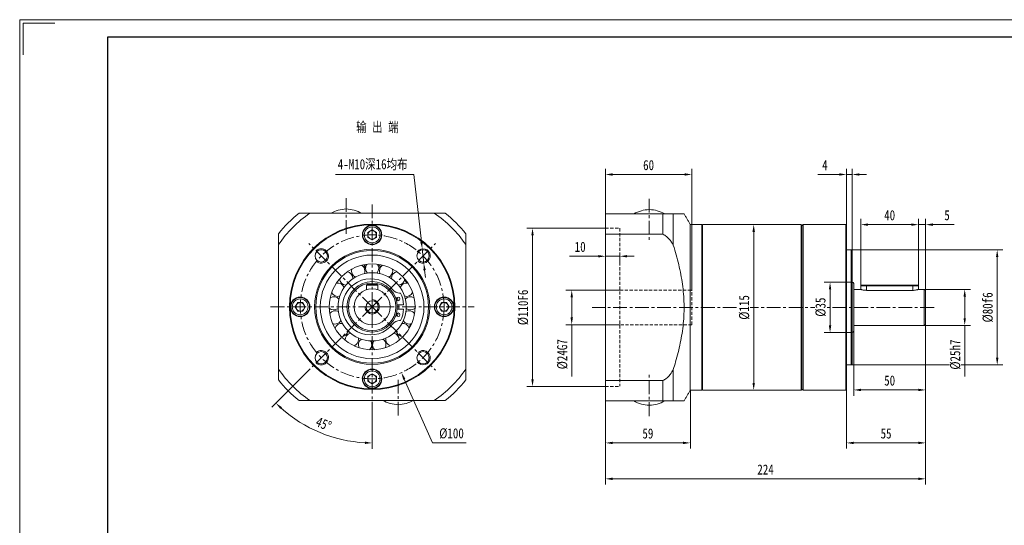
# Model space of a CAD drawing. Header units: millimetres. Extents: x -141 to 886, y -130 to 595.
# Tile 2 of 3: x -141 to 544, y 244 to 595. Entities that reach past the tile are written whole.
import ezdxf

# ---------------------------------------------------------------- set-up
doc = ezdxf.new("R2010")
doc.units = ezdxf.units.MM
doc.header["$LTSCALE"] = 1.5
doc.linetypes.add('CENTER', pattern=[10.16, 6.35, -1.27, 1.27, -1.27])
doc.linetypes.add('DASHED', pattern=[0.75, 0.5, -0.25])
doc.layers.get('0').update_dxf_attribs({"lineweight": 18})
for name, color, linetype, lineweight in [('1轮廓实线层', 7, 'Continuous', 18), ('3中心线层', 1, 'CENTER', 18), ('4虚线层', 6, 'DASHED', 18), ('7标注层', 4, 'Continuous', 18), ('SLD-0', 7, 'Continuous', 18)]:
    doc.layers.add(name, color=color, linetype=linetype, lineweight=lineweight)
doc.styles.add('PC_TEXTSTYLE', font='txt', dxfattribs={"width": 0.8})
doc.styles.add('TH_GBDIM', font='txt', dxfattribs={"width": 0.8})
doc.dimstyles.new('TH_GBDIM', dxfattribs={"dimscale": 2, "dimtxt": 3.5, "dimasz": 2.5, "dimexe": 2, "dimexo": 0, "dimgap": 1.5, "dimtad": 1, "dimdec": 1, "dimdsep": 46, "dimtxsty": 'TH_GBDIM', "dimcen": 2.5, "dimdle": 5, "dimclrd": 4, "dimclre": 4, "dimclrt": 3, "dimadec": 0, "dimazin": 2, "dimtfac": 0.714286, "dimtdec": 1, "dimtmove": 0, "dimatfit": 3, "dimfxl": 1, "dimtolj": 1, "dimarcsym": 0})

# ---------------------------------------------------------------- blocks, each defined once
blk = doc.blocks.new('*X6')
at = {"layer": '7标注层', "transparency": 16777216}
for points in [[(271.39, 277.34), (271.39, 275.68), (266.39, 276.51)], [(483.89, 277.34), (483.89, 275.68), (488.89, 276.51)]]:
    blk.add_hatch(color=4, dxfattribs=at).paths.add_polyline_path(points, flags=0)
at = {"layer": '7标注层', "color": 4, "transparency": 16777216}
for p, q in [((266.39, 330.99), (266.39, 272.51)), ((488.89, 330.99), (488.89, 272.51)), ((271.39, 276.51), (483.89, 276.51))]:
    blk.add_line(p, q, dxfattribs=at)
at = {"layer": '7标注层', "color": 3, "transparency": 16777216, "insert": (377.64, 283.01), "char_height": 7, "width": 22.5244, "attachment_point": 5, "style": 'TH_GBDIM'}
blk.add_mtext('224', dxfattribs=at)
blk = doc.blocks.new('*X7')
at = {"layer": '7标注层', "transparency": 16777216}
for points in [[(271.39, 302.3), (271.39, 300.64), (266.39, 301.47)], [(320.39, 302.3), (320.39, 300.64), (325.39, 301.47)]]:
    blk.add_hatch(color=4, dxfattribs=at).paths.add_polyline_path(points, flags=0)
at = {"layer": '7标注层', "color": 4, "transparency": 16777216}
for p, q in [((325.39, 338.1), (325.39, 297.47)), ((266.39, 331.4), (266.39, 297.47)), ((271.39, 301.47), (320.39, 301.47))]:
    blk.add_line(p, q, dxfattribs=at)
at = {"layer": '7标注层', "color": 3, "transparency": 16777216, "insert": (295.89, 307.97), "char_height": 7, "width": 14.1244, "attachment_point": 5, "style": 'TH_GBDIM'}
blk.add_mtext('59', dxfattribs=at)
blk = doc.blocks.new('*X8')
at = {"layer": '7标注层', "transparency": 16777216}
for points in [[(271.39, 488.77), (271.39, 487.1), (266.39, 487.94)], [(321.39, 488.77), (321.39, 487.1), (326.39, 487.94)]]:
    blk.add_hatch(color=4, dxfattribs=at).paths.add_polyline_path(points, flags=0)
at = {"layer": '7标注层', "color": 4, "transparency": 16777216}
for p, q in [((266.39, 459.8), (266.39, 491.94)), ((271.39, 487.94), (321.39, 487.94)), ((326.39, 407.6), (326.39, 491.94))]:
    blk.add_line(p, q, dxfattribs=at)
at = {"layer": '7标注层', "color": 3, "transparency": 16777216, "insert": (296.39, 494.44), "char_height": 7, "width": 14.3733, "attachment_point": 5, "style": 'TH_GBDIM'}
blk.add_mtext('60', dxfattribs=at)
blk = doc.blocks.new('*X9')
at = {"layer": '7标注层', "transparency": 16777216}
for points in [[(261.39, 431.97), (261.39, 430.3), (266.39, 431.13)], [(281.39, 431.97), (281.39, 430.3), (276.39, 431.13)]]:
    blk.add_hatch(color=4, dxfattribs=at).paths.add_polyline_path(points, flags=0)
at = {"layer": '7标注层', "color": 4, "transparency": 16777216}
for p, q in [((261.39, 431.13), (241.32, 431.13)), ((266.39, 431.78), (266.39, 427.13)), ((276.39, 431.13), (266.39, 431.13)), ((276.39, 431.78), (276.39, 427.13)), ((281.39, 431.13), (286.39, 431.13))]:
    blk.add_line(p, q, dxfattribs=at)
at = {"layer": '7标注层', "color": 3, "transparency": 16777216, "insert": (248.85, 437.63), "char_height": 7, "width": 13.3156, "attachment_point": 5, "style": 'TH_GBDIM'}
blk.add_mtext('10', dxfattribs=at)
blk = doc.blocks.new('*X10')
at = {"layer": '7标注层', "transparency": 16777216}
for points in [[(214.9, 445.6), (216.57, 445.6), (215.73, 450.6)], [(214.9, 345.6), (216.57, 345.6), (215.73, 340.6)]]:
    blk.add_hatch(color=4, dxfattribs=at).paths.add_polyline_path(points, flags=0)
at = {"layer": '7标注层', "color": 4, "transparency": 16777216}
for p, q in [((266.39, 450.6), (211.73, 450.6)), ((215.73, 445.6), (215.73, 345.6)), ((266.39, 340.6), (211.73, 340.6))]:
    blk.add_line(p, q, dxfattribs=at)
at = {"layer": '7标注层', "color": 3, "transparency": 16777216, "insert": (209.23, 395.6), "char_height": 7, "width": 46.6044, "attachment_point": 5, "rotation": 90, "style": 'TH_GBDIM'}
blk.add_mtext('%%C110F6', dxfattribs=at)
blk = doc.blocks.new('*X11')
at = {"layer": '7标注层', "transparency": 16777216}
for points in [[(242.15, 402.6), (243.82, 402.6), (242.99, 407.6)], [(242.15, 388.6), (243.82, 388.6), (242.99, 383.6)]]:
    blk.add_hatch(color=4, dxfattribs=at).paths.add_polyline_path(points, flags=0)
at = {"layer": '7标注层', "color": 4, "transparency": 16777216}
for p, q in [((276.39, 407.6), (238.99, 407.6)), ((242.99, 402.6), (242.99, 388.6)), ((276.39, 383.6), (238.99, 383.6)), ((242.99, 383.6), (242.99, 347.53))]:
    blk.add_line(p, q, dxfattribs=at)
at = {"layer": '7标注层', "color": 3, "transparency": 16777216, "insert": (236.49, 363.06), "char_height": 7, "width": 38.5778, "attachment_point": 5, "rotation": 90, "style": 'TH_GBDIM'}
blk.add_mtext('%%C24G7', dxfattribs=at)
blk = doc.blocks.new('*X12')
at = {"layer": '7标注层', "transparency": 16777216}
for points in [[(443.89, 339.09), (443.89, 337.42), (438.89, 338.26)], [(483.89, 339.09), (483.89, 337.42), (488.89, 338.26)]]:
    blk.add_hatch(color=4, dxfattribs=at).paths.add_polyline_path(points, flags=0)
at = {"layer": '7标注层', "color": 4, "transparency": 16777216}
for p, q in [((438.89, 379.49), (438.89, 334.26)), ((488.89, 378.41), (488.89, 334.26)), ((443.89, 338.26), (483.89, 338.26))]:
    blk.add_line(p, q, dxfattribs=at)
at = {"layer": '7标注层', "color": 3, "transparency": 16777216, "insert": (463.89, 344.76), "char_height": 7, "width": 14.1867, "attachment_point": 5, "style": 'TH_GBDIM'}
blk.add_mtext('50', dxfattribs=at)
blk = doc.blocks.new('*X13')
at = {"layer": '7标注层', "transparency": 16777216}
for points in [[(438.89, 302.3), (438.89, 300.64), (433.89, 301.47)], [(483.89, 302.3), (483.89, 300.64), (488.89, 301.47)]]:
    blk.add_hatch(color=4, dxfattribs=at).paths.add_polyline_path(points, flags=0)
at = {"layer": '7标注层', "color": 4, "transparency": 16777216}
for p, q in [((488.89, 384.49), (488.89, 297.47)), ((433.89, 338.6), (433.89, 297.47)), ((483.89, 301.47), (438.89, 301.47))]:
    blk.add_line(p, q, dxfattribs=at)
at = {"layer": '7标注层', "color": 3, "transparency": 16777216, "insert": (461.39, 307.97), "char_height": 7, "width": 14, "attachment_point": 5, "style": 'TH_GBDIM'}
blk.add_mtext('55', dxfattribs=at)
blk = doc.blocks.new('*X14')
at = {"layer": '7标注层', "transparency": 16777216}
for points in [[(428.89, 488.77), (428.89, 487.1), (433.89, 487.94)], [(442.89, 488.77), (442.89, 487.1), (437.89, 487.94)]]:
    blk.add_hatch(color=4, dxfattribs=at).paths.add_polyline_path(points, flags=0)
at = {"layer": '7标注层', "color": 4, "transparency": 16777216}
for p, q in [((428.89, 487.94), (413.89, 487.94)), ((433.89, 452.6), (433.89, 491.94)), ((437.89, 487.94), (433.89, 487.94)), ((437.89, 434.8), (437.89, 491.94)), ((442.89, 487.94), (447.89, 487.94))]:
    blk.add_line(p, q, dxfattribs=at)
at = {"layer": '7标注层', "color": 3, "transparency": 16777216, "insert": (418.89, 494.44), "char_height": 7, "width": 6.8444, "attachment_point": 5, "style": 'TH_GBDIM'}
blk.add_mtext('4', dxfattribs=at)
blk = doc.blocks.new('*X15')
at = {"layer": '7标注层', "transparency": 16777216}
for points in [[(448.89, 453.93), (448.89, 452.26), (443.89, 453.1)], [(478.89, 453.93), (478.89, 452.26), (483.89, 453.1)]]:
    blk.add_hatch(color=4, dxfattribs=at).paths.add_polyline_path(points, flags=0)
at = {"layer": '7标注层', "color": 4, "transparency": 16777216}
for p, q in [((443.89, 411.09), (443.89, 457.1)), ((448.89, 453.1), (478.89, 453.1)), ((483.89, 411.09), (483.89, 457.1))]:
    blk.add_line(p, q, dxfattribs=at)
at = {"layer": '7标注层', "color": 3, "transparency": 16777216, "insert": (463.89, 459.6), "char_height": 7, "width": 14.56, "attachment_point": 5, "style": 'TH_GBDIM'}
blk.add_mtext('40', dxfattribs=at)
blk = doc.blocks.new('*X16')
at = {"layer": '7标注层', "transparency": 16777216}
for points in [[(478.89, 453.93), (478.89, 452.26), (483.89, 453.1)], [(493.89, 453.93), (493.89, 452.26), (488.89, 453.1)]]:
    blk.add_hatch(color=4, dxfattribs=at).paths.add_polyline_path(points, flags=0)
at = {"layer": '7标注层', "color": 4, "transparency": 16777216}
for p, q in [((478.89, 453.1), (473.89, 453.1)), ((483.89, 411.09), (483.89, 457.1)), ((483.89, 453.1), (488.89, 453.1)), ((488.89, 407.49), (488.89, 457.1)), ((493.89, 453.1), (508.62, 453.1))]:
    blk.add_line(p, q, dxfattribs=at)
at = {"layer": '7标注层', "color": 3, "transparency": 16777216, "insert": (503.75, 459.6), "char_height": 7, "width": 6.0356, "attachment_point": 5, "style": 'TH_GBDIM'}
blk.add_mtext('5', dxfattribs=at)
blk = doc.blocks.new('*X20')
at = {"layer": '7标注层', "transparency": 16777216}
for points in [[(139.37, 441.37), (137.72, 441.19), (139.1, 436.31)], [(141.58, 421.5), (139.93, 421.31), (140.2, 426.37)]]:
    blk.add_hatch(color=4, dxfattribs=at).paths.add_polyline_path(points, flags=0)
at = {"layer": '7标注层', "color": 4, "transparency": 16777216}
for p, q in [((78.93, 487.94), (133.36, 487.94)), ((133.36, 487.94), (138.55, 441.28)), ((140.2, 426.37), (139.1, 436.31)), ((140.76, 421.41), (141.31, 416.44))]:
    blk.add_line(p, q, dxfattribs=at)
at = {"layer": '7标注层', "color": 3, "transparency": 16777216, "insert": (104.65, 494.71), "char_height": 7, "width": 102.1689, "attachment_point": 5, "style": 'TH_GBDIM'}
blk.add_mtext('4-M10深16均布', dxfattribs=at)
blk = doc.blocks.new('*X21')
at = {"layer": '7标注层', "transparency": 16777216}
blk.add_hatch(color=4, dxfattribs=at).paths.add_polyline_path([(127.41, 346.07), (125.88, 345.4), (124.61, 350.3)], flags=0)
at = {"layer": '7标注层', "color": 4, "transparency": 16777216}
for p, q in [((104.3, 390.99), (104.3, 400.99)), ((99.3, 395.99), (109.3, 395.99)), ((146.33, 301.47), (126.64, 345.73)), ((169.6, 301.47), (146.33, 301.47))]:
    blk.add_line(p, q, dxfattribs=at)
at = {"layer": '7标注层', "color": 3, "transparency": 16777216, "insert": (159.46, 307.97), "char_height": 7, "width": 30.7378, "attachment_point": 5, "style": 'TH_GBDIM'}
blk.add_mtext('%%C100', dxfattribs=at)
blk = doc.blocks.new('*X22')
at = {"layer": '7标注层', "transparency": 16777216}
for points in [[(537.78, 430.6), (539.44, 430.6), (538.61, 435.6)], [(537.78, 360.6), (539.44, 360.6), (538.61, 355.6)]]:
    blk.add_hatch(color=4, dxfattribs=at).paths.add_polyline_path(points, flags=0)
at = {"layer": '7标注层', "color": 4, "transparency": 16777216}
for p, q in [((437.09, 435.6), (542.61, 435.6)), ((538.61, 430.6), (538.61, 360.6)), ((437.09, 355.6), (542.61, 355.6))]:
    blk.add_line(p, q, dxfattribs=at)
at = {"layer": '7标注层', "color": 3, "transparency": 16777216, "insert": (532.11, 395.6), "char_height": 7, "width": 38.64, "attachment_point": 5, "rotation": 90, "style": 'TH_GBDIM'}
blk.add_mtext('%%C80f6', dxfattribs=at)
blk = doc.blocks.new('*X23')
at = {"transparency": 16777216}
for points in [[(40.49, 325.08), (41.64, 326.29), (37.43, 329.13)], [(99.32, 302.4), (99.28, 300.73), (104.3, 301.43)]]:
    blk.add_hatch(color=4, dxfattribs=at).paths.add_polyline_path(points, flags=0)
at = {"color": 4, "transparency": 16777216}
for p, q in [((60.31, 352), (34.61, 326.3)), ((104.3, 324.53), (104.3, 297.43))]:
    blk.add_line(p, q, dxfattribs=at)
blk.add_arc((104.3, 395.99), 94.56, 228.03006, 266.96994, dxfattribs=at)
at = {"color": 3, "transparency": 16777216, "insert": (70.6, 314.63), "char_height": 7, "width": 25.1409, "attachment_point": 5, "rotation": 337.5, "style": 'TH_GBDIM'}
blk.add_mtext('45%%D', dxfattribs=at)
blk = doc.blocks.new('*X27')
at = {"layer": '7标注层', "transparency": 16777216}
for points in [[(515.21, 403.1), (516.87, 403.1), (516.04, 408.1)], [(515.21, 388.1), (516.87, 388.1), (516.04, 383.1)]]:
    blk.add_hatch(color=4, dxfattribs=at).paths.add_polyline_path(points, flags=0)
at = {"layer": '7标注层', "color": 4, "transparency": 16777216}
for p, q in [((487.89, 408.1), (520.04, 408.1)), ((516.04, 403.1), (516.04, 388.1)), ((487.89, 383.1), (520.04, 383.1)), ((516.04, 383.1), (516.04, 347.56))]:
    blk.add_line(p, q, dxfattribs=at)
at = {"layer": '7标注层', "color": 3, "transparency": 16777216, "insert": (509.54, 362.83), "char_height": 7, "width": 38.5778, "attachment_point": 5, "rotation": 90, "style": 'TH_GBDIM'}
blk.add_mtext('%%C25h7', dxfattribs=at)
blk = doc.blocks.new('*X28')
at = {"layer": '7标注层', "transparency": 16777216}
for points in [[(421.64, 408.1), (423.3, 408.1), (422.47, 413.1)], [(421.64, 383.1), (423.3, 383.1), (422.47, 378.1)]]:
    blk.add_hatch(color=4, dxfattribs=at).paths.add_polyline_path(points, flags=0)
at = {"layer": '7标注层', "color": 4, "transparency": 16777216}
for p, q in [((437.89, 413.1), (418.47, 413.1)), ((422.47, 408.1), (422.47, 383.1)), ((437.89, 378.1), (418.47, 378.1))]:
    blk.add_line(p, q, dxfattribs=at)
at = {"layer": '7标注层', "color": 3, "transparency": 16777216, "insert": (415.97, 395.79), "char_height": 7, "width": 22.5867, "attachment_point": 5, "rotation": 90, "style": 'TH_GBDIM'}
blk.add_mtext('%%C35', dxfattribs=at)
blk = doc.blocks.new('*X29')
at = {"layer": '7标注层', "transparency": 16777216}
for points in [[(368.58, 448.1), (370.25, 448.1), (369.41, 453.1)], [(368.58, 343.1), (370.25, 343.1), (369.41, 338.1)]]:
    blk.add_hatch(color=4, dxfattribs=at).paths.add_polyline_path(points, flags=0)
at = {"layer": '7标注层', "color": 4, "transparency": 16777216}
for p, q in [((369.73, 453.1), (365.41, 453.1)), ((369.41, 448.1), (369.41, 343.1)), ((369.73, 338.1), (365.41, 338.1))]:
    blk.add_line(p, q, dxfattribs=at)
at = {"layer": '7标注层', "color": 3, "transparency": 16777216, "insert": (362.91, 395.6), "char_height": 7, "width": 30.5511, "attachment_point": 5, "rotation": 90, "style": 'TH_GBDIM'}
blk.add_mtext('%%C115', dxfattribs=at)

msp = doc.modelspace()

# ---------------------------------------------------------------- linework, layer by layer
at = {"color": 7, "linetype": 'Continuous', "lineweight": 15}
for p, q in [((306.226795, 460.595609), (266.386227, 460.595609)), ((266.386227, 460.595609), (266.386227, 446.401616)), ((306.226795, 446.401616), (306.226795, 460.595609)), ((313.521736, 438.801927), (313.521736, 460.595609)), ((325.386223, 453.095613), (325.386223, 338.095614)), ((333.386223, 453.095613), (333.386223, 338.095614)), ((333.886224, 453.095613), (333.886224, 338.095614)), ((402.386222, 338.095614), (402.386222, 453.095613)), ((402.886223, 452.595612), (402.886223, 338.595611)), ((403.686224, 453.095613), (403.686224, 338.095614)), ((433.386224, 395.595613), (433.386224, 453.095613)), ((433.886225, 452.595612), (433.886225, 395.595613)), ((39.295628, 446.794711), (39.295628, 439.195022)), ((101.295629, 447.720759), (104.295627, 449.45281)), ((101.295629, 444.256656), (101.295629, 447.720759)), ((104.295627, 449.45281), (107.295628, 447.720759)), ((107.295628, 447.720759), (107.295628, 444.256656)), ((169.295627, 446.794711), (169.295627, 439.195022)), ((266.386227, 344.789611), (266.386227, 446.401616)), ((266.386227, 446.401616), (306.226795, 446.401616)), ((39.295628, 439.195022), (39.295628, 352.782395)), ((104.295627, 442.524605), (101.295629, 444.256656)), ((107.295628, 444.256656), (104.295627, 442.524605)), ((169.295627, 439.195022), (169.295627, 352.782395)), ((437.086223, 395.595613), (437.086223, 435.595614)), ((437.886222, 434.795612), (437.886222, 395.595613)), ((90.891763, 415.49377), (90.899269, 415.757196)), ((100.695628, 411.488708), (100.295629, 411.088708)), ((100.295629, 411.088708), (100.295629, 407.831427)), ((108.295628, 411.088708), (100.295629, 411.088708)), ((100.695628, 411.488708), (107.895629, 411.488708)), ((107.895629, 411.488708), (108.295628, 411.088708)), ((108.295628, 411.088708), (108.295628, 407.831427)), ((438.886224, 412.095612), (438.886224, 395.595613)), ((443.886223, 410.695613), (443.886223, 408.095613)), ((447.88622, 410.695613), (443.886223, 410.695613)), ((444.286226, 411.095612), (447.88622, 411.095612)), ((447.88622, 411.095612), (479.886225, 411.095612)), ((447.88622, 410.695613), (447.88622, 411.095612)), ((479.886225, 410.695613), (447.88622, 410.695613)), ((447.88622, 410.695613), (447.88622, 407.438332)), ((479.886225, 411.095612), (483.486226, 411.095612)), ((479.886225, 411.095612), (479.886225, 410.695613)), ((483.886225, 410.695613), (479.886225, 410.695613)), ((479.886225, 410.695613), (479.886225, 407.438332)), ((483.886225, 410.695613), (483.886225, 408.095613)), ((124.083313, 405.488708), (123.414085, 405.488708)), ((479.886225, 407.438332), (447.88622, 407.438332)), ((487.886226, 395.595613), (487.886226, 408.095613)), ((488.886221, 407.095612), (488.886221, 395.595613)), ((50.831526, 395.988708), (52.563577, 398.988708)), ((52.563577, 398.988708), (56.02768, 398.988708)), ((56.02768, 398.988708), (57.759731, 395.988708)), ((121.731224, 397.488708), (126.194315, 397.488708)), ((150.831525, 395.988708), (152.563577, 398.988708)), ((152.563577, 398.988708), (156.027678, 398.988708)), ((156.027678, 398.988708), (157.759729, 395.988708)), ((52.563577, 392.988708), (50.831526, 395.988708)), ((56.02768, 392.988708), (52.563577, 392.988708)), ((57.759731, 395.988708), (56.02768, 392.988708)), ((126.194315, 394.488708), (121.731224, 394.488708)), ((152.563577, 392.988708), (150.831525, 395.988708)), ((156.027678, 392.988708), (152.563577, 392.988708)), ((157.759729, 395.988708), (156.027678, 392.988708)), ((433.386224, 338.095614), (433.386224, 395.595613)), ((433.886225, 395.595613), (433.886225, 338.595611)), ((437.086223, 355.595612), (437.086223, 395.595613)), ((437.886222, 395.595613), (437.886222, 356.395611)), ((438.886224, 395.595613), (438.886224, 379.095613)), ((487.886226, 383.095612), (487.886226, 395.595613)), ((488.886221, 395.595613), (488.886221, 384.095612)), ((123.414085, 386.488708), (124.083313, 386.488708)), ((87.875265, 378.945154), (87.365768, 378.497152)), ((87.875265, 378.945154), (87.365768, 378.497152)), ((121.225489, 378.497152), (120.715992, 378.945154)), ((122.973394, 372.725672), (123.002688, 373.2454)), ((39.295628, 352.782395), (39.295628, 345.182706)), ((101.295629, 347.720758), (104.295627, 349.452809)), ((104.295627, 349.452809), (107.295628, 347.720758)), ((169.295627, 352.782395), (169.295627, 345.182706)), ((313.521736, 330.595614), (313.521736, 352.3893)), ((101.295629, 344.256659), (101.295629, 347.720758)), ((104.295627, 342.524607), (101.295629, 344.256659)), ((107.295628, 344.256659), (104.295627, 342.524607)), ((107.295628, 347.720758), (107.295628, 344.256659)), ((266.386227, 344.789611), (266.386227, 330.595614)), ((306.226795, 344.789611), (266.386227, 344.789611)), ((306.226795, 330.595614), (306.226795, 344.789611)), ((266.386227, 330.595614), (306.226795, 330.595614))]:
    msp.add_line(p, q, dxfattribs=at)
for points in [[(77.225383, 384.242023), (77.210776, 383.9669), (77.216733, 383.468275)], [(121.225489, 378.497152), (120.850595, 378.81779), (120.715992, 378.945154)]]:
    msp.add_lwpolyline(points, dxfattribs=at)
for centre, radius in [((104.295628, 395.988708), 57.5), ((104.295628, 395.988708), 57), ((104.295628, 445.988708), 6.75), ((104.295628, 445.988708), 6.5), ((104.295628, 445.988708), 5.5), ((104.295628, 395.988708), 40), ((68.940289, 431.344047), 4.25), ((104.295628, 395.988708), 39.2), ((104.295628, 395.988708), 36), ((139.650967, 431.344047), 4.25), ((104.295628, 395.988708), 29.833333), ((104.295628, 395.988708), 23.666667), ((104.295628, 395.988708), 17.5), ((104.295628, 395.988708), 16.5), ((104.295628, 395.988708), 12.5), ((54.295628, 395.988708), 6.75), ((54.295628, 395.988708), 6.5), ((54.295628, 395.988708), 5.5), ((104.295628, 395.988708), 4.25), ((122.377663, 401.488708), 1.25), ((154.295628, 395.988708), 6.75), ((154.295628, 395.988708), 6.5), ((154.295628, 395.988708), 5.5), ((122.377663, 390.488708), 1.25), ((68.940289, 360.633369), 4.25), ((139.650967, 360.633369), 4.25), ((104.295628, 345.988708), 6.75), ((104.295628, 345.988708), 6.5), ((104.295628, 345.988708), 5.5)]:
    msp.add_circle(centre, radius, dxfattribs=at)
for centre, radius, start, end in [((104.295628, 395.988708), 78.049891, 123.612483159, 146.387516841), ((104.295628, 395.988708), 82.5, 128.012279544, 141.987720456), ((87.471052, 439.016356), 25, 92.694866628, 118.49075525), ((85.120204, 439.016356), 25, 61.50924475, 87.305133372), ((104.295628, 395.988708), 78.049891, 33.612483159, 56.387516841), ((104.295628, 395.988708), 82.5, 38.012279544, 51.987720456), ((298.061647, 438.62326), 25, 92.694866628, 118.49075525), ((295.710799, 438.62326), 25, 61.50924475, 87.305133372), ((104.295628, 445.988708), 3, 120, 180), ((104.295628, 445.988708), 3, 180, 240), ((104.295628, 445.988708), 3, 60, 120), ((104.295628, 445.988708), 3, 0, 60), ((104.295628, 445.988708), 3, 300, 360), ((104.295628, 445.988708), 3, 240, 300), ((94.632413, 420.93234), 4.625, 360, 59.3933343), ((104.295628, 420.388708), 6.7565, 130.953160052, 151.166174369), ((104.295628, 420.388708), 6.7565, 130.953160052, 151.166174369), ((104.295628, 420.388708), 5.9565, 135.530330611, 155.948185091), ((104.295628, 422.738708), 4.625, 141.783136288, 225.618099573), ((104.295628, 422.738708), 4.625, 360, 38.216863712), ((104.295628, 420.388708), 5.9565, 24.051814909, 44.469669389), ((104.295628, 420.388708), 6.7565, 28.833825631, 49.046839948), ((104.295628, 420.388708), 6.7565, 28.833825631, 49.046839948), ((113.958842, 420.93234), 4.625, 120.6066657, 204.441628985), ((86.274269, 415.757197), 4.625, 0, 80.569804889), ((94.632413, 420.93234), 4.625, 162.959606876, 246.794570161), ((94.632413, 420.93234), 4.625, 335.558371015, 0), ((104.295628, 422.738708), 4.625, 314.381900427, 360), ((113.958842, 420.93234), 4.625, 293.205429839, 0), ((122.316986, 415.757197), 4.625, 99.430195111, 183.265158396), ((113.958842, 420.93234), 4.625, 0, 17.040393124), ((80.35001, 407.912209), 4.625, 17.911312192, 101.746275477), ((86.274269, 415.757197), 4.625, 184.136077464, 267.971040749), ((103.165628, 395.988708), 19.5, 37.43371061, 322.56628939), ((122.316986, 415.757197), 4.625, 272.028959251, 355.863922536), ((128.241246, 407.912209), 4.625, 78.253724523, 162.088687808), ((104.295628, 395.988708), 29.36, 34.282835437, 39.834811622), ((437.886223, 412.095613), 1, 0, 90), ((80.35001, 407.912209), 4.625, 205.312548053, 289.147511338), ((123.414085, 411.488708), 6, 217.43371061, 270), ((104.295628, 395.988708), 21.95, 3.918483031, 25.645502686), ((128.241246, 407.912209), 4.625, 250.852488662, 334.687451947), ((487.886223, 407.095613), 1, 360, 90), ((54.295628, 395.988708), 3, 150, 210), ((54.295628, 395.988708), 3, 90, 150), ((54.295628, 395.988708), 3, 30, 90), ((54.295628, 395.988708), 3, 330, 30), ((77.659739, 398.456887), 4.625, 39.08778278, 122.922746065), ((104.295628, 395.988708), 18.6, 13.209305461, 20.626996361), ((104.295628, 395.988708), 18.6, 355.37434942, 4.62565058), ((130.931517, 398.456887), 4.625, 57.077253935, 140.91221722), ((154.295628, 395.988708), 3, 150, 210), ((154.295628, 395.988708), 3, 90, 150), ((154.295628, 395.988708), 3, 30, 90), ((154.295628, 395.988708), 3, 330, 30), ((54.295628, 395.988708), 3, 210, 270), ((54.295628, 395.988708), 3, 270, 330), ((77.659739, 398.456887), 4.625, 226.489018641, 310.323981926), ((78.566792, 388.668223), 4.625, 60.264253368, 144.099216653), ((104.295628, 395.988708), 18.6, 339.373003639, 346.790694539), ((104.295628, 395.988708), 21.95, 334.354497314, 356.081516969), ((130.024464, 388.668223), 4.625, 35.900783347, 119.735746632), ((130.931517, 398.456887), 4.625, 229.676018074, 313.510981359), ((154.295628, 395.988708), 3, 210, 270), ((154.295628, 395.988708), 3, 270, 330), ((78.566792, 388.668223), 4.625, 247.665489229, 331.500452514), ((82.948667, 379.868231), 4.625, 81.440723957, 165.275687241), ((123.414085, 380.488708), 6, 90, 142.56628939), ((125.642589, 379.868231), 4.625, 14.724312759, 98.559276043), ((130.024464, 388.668223), 4.625, 208.499547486, 292.334510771), ((104.295628, 395.988708), 29.36, 330.753423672, 336.305399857), ((487.886223, 384.095613), 1, 270, 360), ((82.948667, 379.868231), 4.625, 268.841959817, 352.676923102), ((90.213568, 373.2454), 4.625, 102.617194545, 186.45215783), ((118.377688, 373.2454), 4.625, 0, 77.382805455), ((125.642589, 379.868231), 4.625, 187.323076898, 271.158040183), ((437.886223, 379.095613), 1, 270, 360), ((90.213568, 373.2454), 4.625, 290.018430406, 0), ((90.213568, 373.2454), 4.625, 0, 13.853393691), ((99.380328, 369.694178), 4.625, 123.793665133, 207.628628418), ((99.380328, 369.694178), 4.625, 311.194900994, 0), ((99.380328, 369.694178), 4.625, 0, 35.029864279), ((109.210928, 369.694178), 4.625, 144.970135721, 228.805099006), ((109.210928, 369.694178), 4.625, 0, 56.206334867), ((109.210928, 369.694178), 4.625, 332.371371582, 0), ((118.377688, 373.2454), 4.625, 166.146606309, 249.981569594), ((104.295628, 395.988708), 78.049891, 213.612483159, 236.387516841), ((104.295628, 345.988708), 3, 60, 120), ((104.295628, 395.988708), 78.049891, 303.612483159, 326.387516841), ((104.295628, 395.988708), 82.5, 218.012279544, 231.987720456), ((104.295628, 345.988708), 3, 120, 180), ((104.295628, 345.988708), 3, 180, 240), ((104.295628, 345.988708), 3, 240, 300), ((104.295628, 345.988708), 3, 0, 60), ((104.295628, 345.988708), 3, 300, 0), ((104.295628, 395.988708), 82.5, 308.012279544, 321.987720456), ((123.471052, 352.96106), 25, 241.50924475, 267.305133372), ((121.120204, 352.96106), 25, 272.694866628, 298.49075525), ((298.061647, 352.567965), 25, 241.50924475, 267.305133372), ((295.710799, 352.567965), 25, 272.694866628, 298.49075525)]:
    msp.add_arc(centre, radius, start, end, dxfattribs=at)
at = {"color": 4}
for centre, start, end in [((68.940289, 431.344047), 227.865983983, 135), ((139.650967, 431.344047), 225, 143.516023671), ((104.295628, 395.988708), 180, 90), ((68.940289, 360.633369), 225, 132.134016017), ((139.650967, 360.633369), 216.483986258, 135)]:
    msp.add_arc(centre, 5, start, end, dxfattribs=at)
at = {"color": 7, "linetype": 'Continuous', "lineweight": 15}
for points, knots in [([(61.089314, 460.988705), (60.540445, 460.988705), (59.438467, 460.988705), (57.650649, 460.988705), (55.784867, 460.988705), (54.318729, 460.988705), (53.700191, 460.988705), (53.489625, 460.988705)], [0, 0, 0, 0, 1.3167960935, 2.6437637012, 4.5718705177, 6.5689389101, 7.5996890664, 7.5996890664, 7.5996890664, 7.5996890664]), ([(61.089314, 460.988705), (63.27379, 460.988705), (67.643294, 460.988705), (74.281492, 460.988705), (81.025561, 460.988705), (87.880525, 460.988705), (94.831851, 460.988705), (101.726849, 460.988705), (108.540218, 460.988705), (115.247698, 460.988705), (121.976442, 460.988705), (128.707058, 460.988705), (135.428601, 460.988705), (141.694882, 460.988705), (145.695168, 460.988705), (147.501941, 460.988705)], [0, 0, 0, 0, 6.7315682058, 13.4648400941, 20.1945912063, 27.0544045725, 33.9187880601, 40.776585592, 47.3669100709, 53.9632428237, 60.5547212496, 67.3150978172, 74.0799018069, 80.8424156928, 86.41262725, 86.41262725, 86.41262725, 86.41262725]), ([(155.101632, 460.988705), (154.88181, 460.988705), (154.438182, 460.988705), (153.354272, 460.988705), (151.808107, 460.988705), (149.763006, 460.988705), (148.250709, 460.988705), (147.501941, 460.988705)], [0, 0, 0, 0, 1.0752777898, 2.1700457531, 3.9582889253, 5.7967600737, 7.5996909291, 7.5996909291, 7.5996909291, 7.5996909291]), ([(313.521736, 460.595609), (313.231981, 460.595609), (312.650232, 460.595609), (311.44059, 460.595609), (309.804662, 460.595609), (307.952336, 460.595609), (306.665029, 460.595609), (306.226795, 460.595609)], [0, 0, 0, 0, 1.2639925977, 2.537748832, 4.3885386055, 6.305524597, 7.2949416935, 7.2949416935, 7.2949416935, 7.2949416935]), ([(313.521736, 460.595609), (314.198975, 460.595609), (315.553623, 460.595609), (317.295468, 460.595609), (318.781087, 460.595609), (319.944035, 460.595609), (320.708956, 460.595609), (321.069459, 460.595609), (321.021034, 460.595609), (321.008367, 460.595609)], [0, 0, 0, 0, 1.1728196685, 2.3459361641, 3.5184392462, 4.7136026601, 5.9095623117, 7.1043745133, 7.5276382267, 7.5276382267, 7.5276382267, 7.5276382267]), ([(306.226795, 446.401616), (306.68413, 446.181794), (307.60709, 445.738165), (309.134446, 444.654259), (310.746476, 443.108091), (312.304311, 441.062992), (313.118577, 439.550695), (313.521736, 438.801927)], [0, 0, 0, 0, 1.5207844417, 3.0691331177, 5.5982784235, 8.1984592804, 10.7483763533, 10.7483763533, 10.7483763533, 10.7483763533]), ([(313.521736, 352.3893), (314.084603, 354.196068), (315.314849, 358.14508), (316.978331, 364.306779), (318.484899, 370.868889), (319.69659, 377.542919), (320.558535, 384.322469), (321.03521, 391.189861), (321.100947, 398.062538), (320.735779, 404.91452), (319.977505, 411.722923), (318.847038, 418.533076), (317.365358, 425.328027), (315.595456, 432.108901), (314.212916, 436.571115), (313.521736, 438.801927)], [0, 0, 0, 0, 5.6773340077, 12.4088164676, 19.1424660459, 25.8719744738, 32.7512032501, 39.6356861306, 46.5135907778, 53.3584166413, 60.2095479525, 67.0562472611, 74.0603476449, 81.0683228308, 88.0744486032, 88.0744486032, 88.0744486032, 88.0744486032]), ([(447.88622, 407.438332), (447.449655, 407.452839), (446.577084, 407.481834), (445.403527, 407.683232), (444.495119, 407.906412), (443.948922, 408.075317), (443.936073, 408.079695), (443.930781, 408.081498)], [0, 0, 0, 0, 0.8337718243, 1.6664793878, 2.5264923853, 3.406584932, 4.0228809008, 4.0228809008, 4.0228809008, 4.0228809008]), ([(483.841664, 408.081498), (483.854872, 408.085678), (483.914187, 408.104445), (483.589585, 408.000521), (482.896007, 407.80494), (481.828556, 407.577502), (480.755515, 407.452116), (480.091823, 407.441592), (479.886225, 407.438332)], [0, 0, 0, 0, 0.2383233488, 1.0702160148, 1.9128845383, 2.792267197, 3.6819212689, 4.0812085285, 4.0812085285, 4.0812085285, 4.0812085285]), ([(313.521736, 352.3893), (313.231982, 351.840429), (312.650235, 350.73845), (311.440588, 348.950635), (309.804661, 347.084853), (307.952339, 345.618709), (306.665029, 345.000176), (306.226795, 344.789611)], [0, 0, 0, 0, 1.8624124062, 3.7392045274, 6.4662203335, 9.2907741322, 10.7486128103, 10.7486128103, 10.7486128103, 10.7486128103]), ([(53.489625, 330.988709), (53.709447, 330.988709), (54.153075, 330.988709), (55.236982, 330.988709), (56.78315, 330.988709), (58.828249, 330.988709), (60.340546, 330.988709), (61.089314, 330.988709)], [0, 0, 0, 0, 1.0752776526, 2.1700447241, 3.9582885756, 5.7967584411, 7.5996890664, 7.5996890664, 7.5996890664, 7.5996890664]), ([(147.501941, 330.988709), (145.695173, 330.988709), (141.746161, 330.988709), (135.584462, 330.988709), (129.022351, 330.988709), (122.348321, 330.988709), (115.568771, 330.988709), (108.70138, 330.988709), (101.828702, 330.988709), (94.97672, 330.988709), (88.168317, 330.988709), (81.358165, 330.988709), (74.563214, 330.988709), (67.78234, 330.988709), (63.320126, 330.988709), (61.089314, 330.988709)], [0, 0, 0, 0, 5.570211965, 12.1746823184, 18.7812797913, 25.3838135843, 32.1332413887, 38.8878257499, 45.6359553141, 52.3516311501, 59.073492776, 65.7910051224, 72.6629495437, 79.5386956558, 86.41262725, 86.41262725, 86.41262725, 86.41262725]), ([(147.501941, 330.988709), (148.050812, 330.988709), (149.15279, 330.988709), (150.940604, 330.988709), (152.806386, 330.988709), (154.272528, 330.988709), (154.891066, 330.988709), (155.101632, 330.988709)], [0, 0, 0, 0, 1.3167986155, 2.6437631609, 4.5718702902, 6.5689406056, 7.5996909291, 7.5996909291, 7.5996909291, 7.5996909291]), ([(306.226795, 330.595614), (306.68413, 330.595614), (307.60709, 330.595614), (309.134446, 330.595614), (310.746476, 330.595614), (312.304311, 330.595614), (313.118577, 330.595614), (313.521736, 330.595614)], [0, 0, 0, 0, 1.0321590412, 2.083025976, 3.7995612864, 5.5643085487, 7.2949416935, 7.2949416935, 7.2949416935, 7.2949416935]), ([(321.00653, 330.595614), (321.019938, 330.595614), (321.07041, 330.595614), (320.7183, 330.595614), (319.982183, 330.595614), (318.845753, 330.595614), (317.365704, 330.595614), (315.59537, 330.595614), (314.212887, 330.595614), (313.521736, 330.595614)], [0, 0, 0, 0, 0.423359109, 1.5936941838, 2.7651072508, 3.9357623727, 5.13333024, 6.3315606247, 7.5294747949, 7.5294747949, 7.5294747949, 7.5294747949])]:
    msp.add_open_spline(points, degree=3, knots=knots, dxfattribs=at)
for points in [[(325.386223, 453.095613), (321.056095, 460.595609)], [(333.386223, 453.095613), (325.386223, 453.095613)], [(333.886224, 453.095613), (333.386223, 452.595612)], [(402.386222, 453.095613), (333.886224, 453.095613)], [(402.886223, 452.595612), (402.386222, 453.095613)], [(403.686224, 453.095613), (402.886223, 452.295614)], [(433.386224, 453.095613), (403.686224, 453.095613)], [(433.886225, 452.595612), (433.386224, 453.095613)], [(437.086223, 435.595614), (433.886225, 435.595614)], [(437.886222, 434.795612), (437.086223, 435.595614)], [(444.286226, 411.095612), (443.886223, 410.695613)], [(483.886225, 410.695613), (483.486226, 411.095612)], [(443.886223, 408.095613), (438.886224, 408.095613)], [(487.886226, 408.095613), (483.886225, 408.095613)], [(438.886224, 383.095612), (487.886226, 383.095612)], [(437.086223, 355.595612), (437.886222, 356.395611)], [(433.886225, 355.595612), (437.086223, 355.595612)], [(321.056095, 330.595614), (325.386223, 338.095614)], [(325.386223, 338.095614), (333.386223, 338.095614)], [(333.386223, 338.595611), (333.886224, 338.095614)], [(333.886224, 338.095614), (402.386222, 338.095614)], [(402.386222, 338.095614), (402.886223, 338.595611)], [(402.886223, 338.895613), (403.686224, 338.095614)], [(403.686224, 338.095614), (433.386224, 338.095614)], [(433.386224, 338.095614), (433.886225, 338.595611)]]:
    msp.add_open_spline(points, degree=1, dxfattribs=at)
at = {"layer": '3中心线层'}
for p, q in [((86.295628, 471.425295), (86.295628, 445.451406)), ((104.295628, 467.119921), (104.295628, 324.528534)), ((296.886223, 471.0322), (296.886223, 441.510221)), ((104.295628, 395.988708), (60.307677, 439.976659)), ((104.295628, 395.988708), (148.283579, 439.976659)), ((33.762639, 395.988708), (175.277893, 395.988708)), ((104.295628, 395.988708), (60.307677, 352.000757)), ((104.295628, 395.988708), (148.283579, 352.000757)), ((494.708835, 395.595613), (257.18767, 395.595613)), ((296.886223, 320.159025), (296.886223, 349.897526)), ((122.295628, 320.552121), (122.295628, 346.52601))]:
    msp.add_line(p, q, dxfattribs=at)
msp.add_circle((104.295628, 395.988708), 50, dxfattribs=at)
at = {"layer": '4虚线层', "lineweight": 15, "ltscale": 3}
for p, q in [((266.386227, 450.595613), (276.386225, 450.595613)), ((276.386225, 450.595613), (276.386225, 340.842292)), ((276.386225, 407.595612), (326.386224, 407.595612)), ((326.386224, 383.595612), (326.386224, 407.595612)), ((326.386224, 383.595612), (276.386225, 383.595612)), ((266.386227, 340.595613), (276.386225, 340.595613))]:
    msp.add_line(p, q, dxfattribs=at)
at = {"layer": 'SLD-0', "color": 3}
msp.add_lwpolyline([(-138.155787, 571.033878), (-138.155787, 593.028412), (-116.161253, 593.028412)], dxfattribs=at)

# ---------------------------------------------------------------- texts
at = {"color": 3, "insert": (93.16513, 524.408406), "char_height": 7, "width": 58.65449617, "attachment_point": 1, "style": 'PC_TEXTSTYLE'}
msp.add_mtext('输 出 端', dxfattribs=at)

# ---------------------------------------------------------------- dimensions: what is measured, and where the dimension line sits
dim = msp.add_angular_dim_2l(base=(68.110367, 308.629761), line1=((104.295628, 395.988708), (60.307677, 352.000757)), line2=((104.295628, 467.119921), (104.295628, 324.528534)), dimstyle='TH_GBDIM', override={"dimtad": 1, "dimtih": 0, "dimtoh": 0, "dimsah": 1, "dimtdec": 0, "dimtzin": 8})
dim.commit()
dim.dimension.update_dxf_attribs({"geometry": '*X23', "text_midpoint": (70.597809, 314.634978)})
at = {"layer": '7标注层'}
dim = msp.add_diameter_dim_2p(p1=(140.20318, 426.374635), p2=(139.098754, 436.31346), text='4-M10深16均布', dimstyle='TH_GBDIM', override={"dimtoh": 1, "dimdec": 0, "dimpost": '%%C<>', "dimsah": 1, "dimtzin": 0}, dxfattribs=at)
dim.commit()
dim.dimension.update_dxf_attribs({"geometry": '*X20', "text_midpoint": (133.362168, 487.937469), "dimtype": 163})
for base, p1, p2, override, picture, middle in [((326.386224, 487.937465), (266.386227, 459.795613), (326.386224, 407.595612), {"dimdec": 5, "dimsah": 1, "dimtzin": 0}, '*X8', (296.386225, 494.437465)), ((433.886225, 487.937465), (437.886222, 434.795612), (433.886225, 452.595612), {"dimdec": 5, "dimsah": 1, "dimtzin": 0}, '*X14', (418.886225, 494.437465)), ((266.386227, 431.133818), (276.386225, 431.782224), (266.386227, 431.782224), {"dimdec": 0, "dimsah": 1, "dimtzin": 0}, '*X9', (248.852894, 437.633818)), ((325.386223, 301.469959), (266.386227, 331.395613), (325.386223, 338.095614), {"dimdec": 5, "dimsah": 1, "dimtzin": 0}, '*X7', (295.886225, 307.969959))]:
    dim = msp.add_linear_dim(base=base, p1=p1, p2=p2, dimstyle='TH_GBDIM', override=override, dxfattribs=at)
    dim.commit()
    dim.dimension.update_dxf_attribs({"geometry": picture, "text_midpoint": middle})
for base, p1, p2, picture, middle in [((483.886225, 453.095613), (443.886223, 411.088705), (483.886225, 411.088705), '*X15', (463.886224, 453.095613)), ((488.886221, 453.095613), (483.886225, 411.088705), (488.886221, 407.488703), '*X16', (503.752887, 453.095613)), ((433.886225, 301.469959), (488.886223, 384.488704), (433.886225, 338.595611), '*X13', (461.386224, 301.469959)), ((488.886223, 338.257869), (438.886224, 379.488704), (488.886223, 378.412153), '*X12', (463.886223, 338.257869))]:
    dim = msp.add_linear_dim(base=base, p1=p1, p2=p2, dimstyle='TH_GBDIM', override={"dimdec": 5, "dimsah": 1, "dimtzin": 0}, dxfattribs=at)
    dim.commit()
    dim.dimension.update_dxf_attribs({"geometry": picture, "text_midpoint": middle, "dimtype": 160})
for base, p1, p2, text, override, picture, middle in [((215.732015, 340.595612), (266.386227, 450.595615), (266.386227, 340.595612), '%%C<>F6', {"dimdec": 0, "dimsah": 1, "dimtzin": 0}, '*X10', (215.732015, 395.595613)), ((538.610716, 355.595612), (437.086223, 435.595614), (437.086223, 355.595612), '%%C<>f6', {"dimsah": 1, "dimtzin": 0}, '*X22', (538.610716, 395.595613)), ((242.986866, 383.595612), (276.386225, 407.595612), (276.386225, 383.595612), '%%C<>G7', {"dimdec": 5, "dimsah": 1, "dimtzin": 0}, '*X11', (242.986866, 363.062279))]:
    dim = msp.add_linear_dim(base=base, p1=p1, p2=p2, angle=90, text=text, dimstyle='TH_GBDIM', override=override, dxfattribs=at)
    dim.commit()
    dim.dimension.update_dxf_attribs({"geometry": picture, "text_midpoint": middle, "dimtype": 160})
dim = msp.add_diameter_dim_2p(p1=(83.978366, 441.674689), p2=(124.61289, 350.302727), dimstyle='TH_GBDIM', override={"dimtih": 1, "dimtoh": 1, "dimpost": '%%C<>', "dimsah": 1, "dimtofl": 0, "dimtzin": 0}, dxfattribs=at)
dim.commit()
dim.dimension.update_dxf_attribs({"geometry": '*X21', "text_midpoint": (146.329577, 301.469959), "dimtype": 163})
dim = msp.add_linear_dim(base=(488.886223, 276.509301), p1=(266.386227, 330.988709), p2=(488.886223, 330.988709), text='224', dimstyle='TH_GBDIM', override={"dimdec": 5, "dimsah": 1, "dimtzin": 0}, dxfattribs=at)
dim.commit()
dim.dimension.update_dxf_attribs({"geometry": '*X6', "text_midpoint": (377.636225, 283.009301)})

# ---------------------------------------------------------------- next in the draw order: wipeouts: each hides what was drawn before it
for points in [[(366.812067, 385.062279), (359.012067, 385.062279), (359.012067, 406.128946), (366.812067, 406.128946)], [(419.871481, 387.92549), (412.071481, 387.92549), (412.071481, 403.658824), (419.871481, 403.658824)], [(513.440112, 350.162278), (505.640112, 350.162278), (505.640112, 375.495611), (513.440112, 375.495611)]]:
    msp.add_wipeout(points).dxf.layer = '1轮廓实线层'

# ---------------------------------------------------------------- next in the draw order: linework, layer by layer
at = {"layer": 'SLD-0', "color": 3}
msp.add_lwpolyline([(-140.599624, -130.347373), (885.811964, -130.347373), (885.811964, 595.472249), (-140.599624, 595.472249)], close=True, dxfattribs=at)
at = {"layer": 'SLD-0', "color": 3, "lineweight": 25}
msp.add_lwpolyline([(-79.503696, -118.128188), (873.592778, -118.128188), (873.592778, 583.253063), (-79.503696, 583.253063)], close=True, dxfattribs=at)

# ---------------------------------------------------------------- next in the draw order: dimensions: what is measured, and where the dimension line sits
at = {"layer": '7标注层'}
dim = msp.add_linear_dim(base=(369.412067, 338.095613), p1=(369.729701, 453.095613), p2=(369.729701, 338.095613), angle=90, text='%%C<>', dimstyle='TH_GBDIM', override={"dimdec": 5, "dimsah": 1, "dimtzin": 0}, dxfattribs=at)
dim.commit()
dim.dimension.update_dxf_attribs({"geometry": '*X29', "text_midpoint": (362.912067, 395.595613)})
for base, p1, p2, text, picture, middle in [((422.471481, 378.095609), (437.886221, 413.095609), (437.886221, 378.095609), '%%C<>', '*X28', (422.471481, 395.792157)), ((516.040112, 408.095613), (487.886223, 383.095611), (487.886226, 408.095613), '%%C<>h7', '*X27', (516.040112, 362.828944))]:
    dim = msp.add_linear_dim(base=base, p1=p1, p2=p2, angle=90, text=text, dimstyle='TH_GBDIM', override={"dimdec": 5, "dimsah": 1, "dimtzin": 0}, dxfattribs=at)
    dim.commit()
    dim.dimension.update_dxf_attribs({"geometry": picture, "text_midpoint": middle, "dimtype": 160})

doc.saveas('drawing.dxf')
